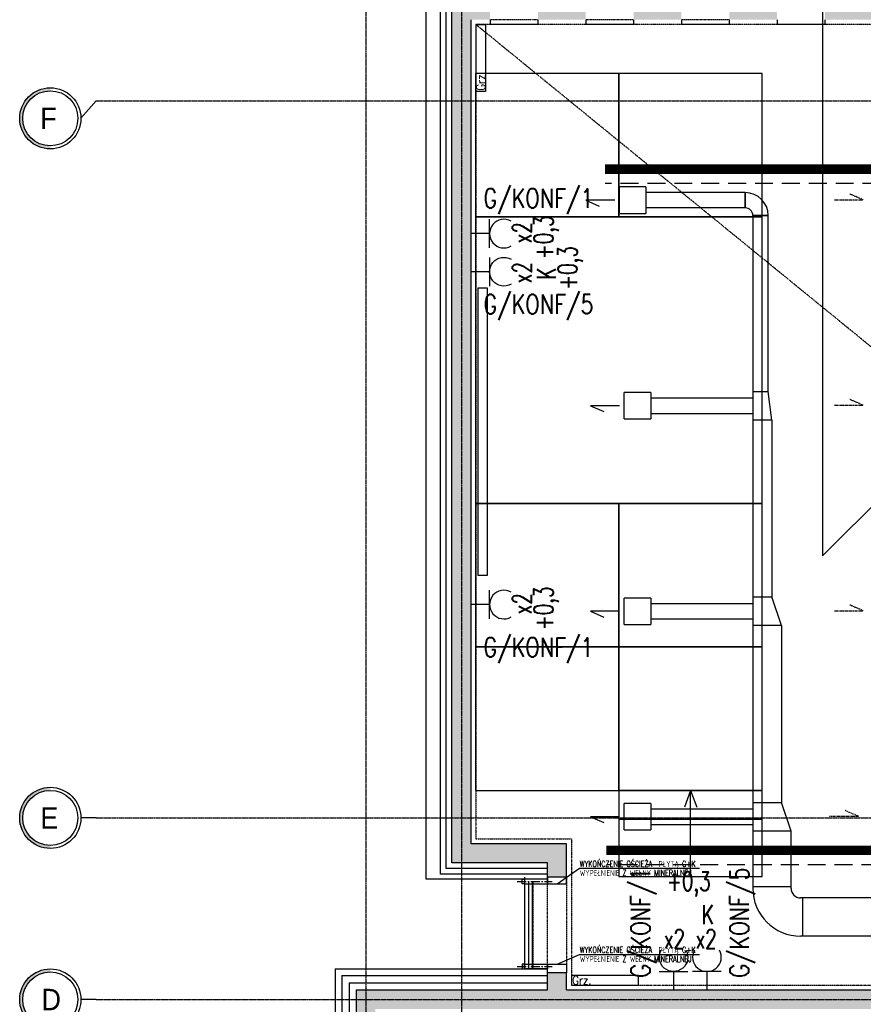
# Model space of a CAD drawing. Extents: x -7228 to 74941, y -112898 to 85621.
# Tile 91 of 256: x 50446 to 51328, y -56214 to -55184. Entities that reach past the tile are written whole.
import ezdxf
from ezdxf.enums import TextEntityAlignment as Align

# ---------------------------------------------------------------- set-up
doc = ezdxf.new("R2010")
doc.units = 0
for name, pattern in [('CENTER', [2, 1.25, -0.25, 0.25, -0.25]), ('CENTER2', [28.575, 19.05, -3.175, 3.175, -3.175]), ('DASHDOT', [1, 0.5, -0.25, 0, -0.25]), ('DASHED', [0.75, 0.5, -0.25]), ('DASHED2', [0.375, 0.25, -0.125]), ('DIVIDE', [31.75, 12.7, -6.35, 0, -6.35, 0, -6.35])]:
    doc.linetypes.add(name, pattern=pattern)
doc.layers.get('0').update_dxf_attribs({"color": 101, "linetype": 'CONTINUOUS'})
for name, color, linetype in [('E35', 6, 'CONTINUOUS'), ('E50', 3, 'CONTINUOUS'), ('E50kor', 3, 'CONTINUOUS'), ('Ins-co', 2, 'CONTINUOUS'), ('Ins-went', 141, 'CONTINUOUS'), ('Okn---okna', 5, 'CONTINUOUS'), ('Os-osie glowne', 1, 'CENTER'), ('Os-osie-opis', 16, 'CONTINUOUS'), ('Sc-beton', 7, 'CONTINUOUS'), ('Sc-beton-hatch', 86, 'CONTINUOUS'), ('Sc-drewno', 22, 'CONTINUOUS'), ('Sc-izolacja term-styropian', 151, 'STYROPIAN-KA'), ('Sc-kamien', 31, 'CONTINUOUS'), ('Sc-nadproza kon', 5, 'DASHED2'), ('Sc-silikat', 61, 'CONTINUOUS'), ('Sc-systemowe', 150, 'CONTINUOUS'), ('Sch-opis', 51, 'CONTINUOUS'), ('Suf-widok', 8, 'CONTINUOUS'), ('Wyp-meble', 155, 'CONTINUOUS')]:
    doc.layers.add(name, color=color, linetype=linetype)
doc.styles.add('dwg_opis duży', font='ARIAL.TTF', dxfattribs={"width": 0.9})
doc.styles.add('ROMANS', font='romans', dxfattribs={"width": 0.85})
doc.linetypes.add('BATTING', pattern='A,0.0001,-0.1,[134,ltypeshp.shx,S=0.1,R=0,X=-0.1,Y=0],-0.2,[134,ltypeshp.shx,S=0.1,R=180,X=0.1,Y=0],-0.1', length=0.4001)
doc.linetypes.add('STYROPIAN-KA', pattern='A,0.0001,-0.1,[135,ltypeshp.shx,S=0.1,R=0,X=-0.1,Y=0],0,[135,ltypeshp.shx,S=0.1,R=180,X=0.1,Y=0],-0.1', length=0.2001)

# ---------------------------------------------------------------- blocks, each defined once
blk = doc.blocks.new('_opis_osi')
blk.add_hatch(color=256).paths.add_polyline_path([(32, -32), (28.8, -32, -1), (-28.8, -32), (-32, -32, 1)])
for radius in [32, 28.8]:
    blk.add_circle((0, -32), radius)
at = {"style": 'dwg_opis duży', "width": 0.9}
blk.add_attdef('AXNAMEV', text='', height=22.4, rotation=90, dxfattribs=at).set_placement((0, -32), align=Align.MIDDLE_CENTER)
blk = doc.blocks.new('_gdfjjjjjjjjjjjjjjjjj')
at = {"linetype": 'CENTER2', "ltscale": 0.5}
blk.add_line((-31.8, 0), (4.8, 0), dxfattribs=at)
at = {"ltscale": 2, "flags": 128}
for points in [[(-24, -2.5), (-26.5, -2.5), (-26.5, 2.5), (-24, 2.5), (-24, -2.5)], [(-24, -2.5), (0, -2.5), (0, 2.5), (-24, 2.5)]]:
    blk.add_lwpolyline(points, dxfattribs=at)
blk = doc.blocks.new('_fkjshkjhkjh')
at = {"layer": 'Ins-went', "ltscale": 2}
for p, q in [((265.2, 1157.3), (265.2, 1185)), ((292.9, 1185), (265.2, 1185)), ((292.9, 1185), (292.9, 1157.3)), ((396.7, 1179.1), (396.7, 1163.1)), ((396.7, 1163.1), (396.7, 1179.1)), ((265.2, 1157.3), (292.9, 1157.3)), ((420.7, 1155.1), (404.7, 1155.1)), ((404.7, 1155.1), (420.7, 1155.1)), ((270.2, 942.3), (270.2, 970)), ((297.9, 970), (270.2, 970)), ((297.9, 970), (297.9, 942.3)), ((404.7, 971.1), (420.7, 971.1)), ((424.7, 941.1), (420.7, 971.1)), ((404.7, 964.1), (297.9, 964.1)), ((297.9, 948.1), (404.7, 948.1)), ((270.2, 942.3), (297.9, 942.3)), ((424.7, 941.1), (404.7, 941.1)), ((270.2, 727.3), (270.2, 755)), ((297.9, 755), (270.2, 755)), ((297.9, 755), (297.9, 727.3)), ((404.7, 756.1), (424.7, 756.1)), ((434.7, 726.1), (424.7, 756.1)), ((404.7, 749.1), (297.9, 749.1)), ((297.9, 733.1), (404.7, 733.1)), ((270.2, 727.3), (297.9, 727.3)), ((434.7, 726.1), (404.7, 726.1)), ((270.2, 512.4), (270.2, 540.1)), ((297.9, 540.1), (270.2, 540.1)), ((297.9, 540.1), (297.9, 512.4)), ((404.7, 541.2), (434.7, 541.2)), ((444.7, 511.2), (434.7, 541.2)), ((404.7, 534.2), (297.9, 534.2)), ((297.9, 518.2), (404.7, 518.2)), ((270.2, 512.4), (297.9, 512.4)), ((444.7, 511.2), (404.7, 511.2)), ((404.7, 453.3), (444.7, 453.3)), ((459.7, 441.3), (454.7, 441.3)), ((456.7, 441.3), (456.7, 401.3)), ((1777.2, 441.3), (459.7, 441.3)), ((459.7, 401.3), (454.7, 401.3)), ((896.4, 401.3), (459.7, 401.3))]:
    blk.add_line(p, q, dxfattribs=at)
for points in [[(260.2, 1171.1), (230, 1171.1), (244, 1165.1)], [(404.7, 1155.1), (404.7, 451.3)], [(420.7, 971.1), (420.7, 1155.1)], [(265.2, 956.1), (235, 956.1), (249, 950.1)], [(424.7, 941.1), (424.7, 756.1)], [(265.2, 741.1), (235, 741.1), (249, 735.1)], [(434.7, 726.1), (434.7, 541.2)], [(265.2, 526.2), (235, 526.2), (249, 520.2)], [(444.7, 451.3), (444.7, 511.2)]]:
    blk.add_lwpolyline(points, dxfattribs=at)
for centre, radius, start, end in [((396.7, 1155.1), 24, 0, 90), ((396.7, 1155.1), 8, 0, 90), ((454.7, 451.3), 50, 180, 270), ((454.7, 451.3), 10, 180, 270)]:
    blk.add_arc(centre, radius, start, end, dxfattribs=at)
for points in [[(396.7, 1179.1), (292.9, 1179.1)], [(396.7, 1163.1), (292.9, 1163.1)]]:
    blk.add_spline(points, degree=3, dxfattribs=at)
blk = doc.blocks.new('A$C59F8734F')
at = {"layer": 'Wyp-meble'}
for p, q in [((349.6, 563.8), (343.1, 546.3)), ((349.6, 473.8), (349.6, 563.8)), ((349.6, 563.8), (356.3, 546.4))]:
    blk.add_line(p, q, dxfattribs=at)
for points in [[(124.6, 1163.8), (274.6, 1163.8), (274.6, 1313.8), (124.6, 1313.8)], [(274.6, 1163.8), (424.6, 1163.8), (424.6, 1313.8), (274.6, 1313.8)], [(124.6, 863.8), (424.6, 863.8), (424.6, 1163.8), (124.6, 1163.8)], [(127.2, 789), (137.2, 789), (137.2, 1089), (127.2, 1089)], [(124.6, 713.8), (274.6, 713.8), (274.6, 863.8), (124.6, 863.8)], [(274.6, 713.8), (424.6, 713.8), (424.6, 863.8), (274.6, 863.8)], [(124.6, 563.8), (274.6, 563.8), (274.6, 713.8), (124.6, 713.8)], [(274.6, 563.8), (424.6, 563.8), (424.6, 713.8), (274.6, 713.8)], [(274.6, 533.8), (424.6, 533.8), (424.6, 563.8), (274.6, 563.8)], [(274.6, 503.8), (424.6, 503.8), (424.6, 533.8), (274.6, 533.8)], [(274.6, 473.8), (424.6, 473.8), (424.6, 503.8), (274.6, 503.8)]]:
    blk.add_lwpolyline(points, close=True, dxfattribs=at)
blk = doc.blocks.new('g2')
at = {"layer": 'E35'}
blk.add_line((15, 19.3), (-15, 19.3), dxfattribs=at)
blk.add_arc((0, 34.3), 15, 150, 30, dxfattribs=at)
at = {"layer": 'E50'}
blk.add_line((0, 19.3), (0, 0), dxfattribs=at)

msp = doc.modelspace()

# ---------------------------------------------------------------- hatches: boundary and pattern name
at = {"layer": 'Sc-beton-hatch'}
h = msp.add_hatch(dxfattribs=at)
h.set_pattern_fill('ANSI33', color=256, style=0)
h.paths.add_polyline_path([(51487.547, -51608.711), (51427.547, -51608.711), (51427.547, -51668.711), (51447.547, -51668.711), (51447.547, -51628.711), (51487.547, -51628.711)])
h.paths.add_polyline_path([(51822.547, -51608.711), (51722.547, -51608.711), (51722.547, -51628.711), (51762.547, -51628.711), (51762.547, -52190.711), (51782.547, -52190.711), (51782.547, -52038.711), (52169.547, -52038.711), (52169.547, -52018.711), (51782.547, -52018.711), (51782.547, -51628.711), (51822.547, -51628.711)])
h.paths.add_polyline_path([(51447.547, -51939.711), (51427.547, -51939.711), (51427.547, -52039.711), (51447.547, -52039.711)])
h.paths.add_polyline_path([(52347.547, -51608.711), (52268.547, -51608.711), (52268.547, -51628.711), (52347.547, -51628.711)])
h.paths.add_polyline_path([(52787.547, -51608.711), (52687.547, -51608.711), (52687.547, -51628.711), (52727.547, -51628.711), (52727.547, -51827.711), (52747.547, -51827.711), (52747.547, -51628.711), (52787.547, -51628.711)])
h.paths.add_polyline_path([(52807.547, -52018.711), (52747.547, -52018.711), (52747.547, -51927.711), (52727.547, -51927.711), (52727.547, -52018.711), (52599.485, -52018.711), (52599.485, -52038.711), (52807.547, -52038.711)])
h.paths.add_polyline_path([(52499.485, -52018.711), (52269.547, -52018.711), (52269.547, -52038.711), (52499.485, -52038.711)])
h.paths.add_polyline_path([(52747.547, -52350.711), (52712.547, -52350.711), (52712.547, -52385.711), (52747.547, -52385.711)])
h.paths.add_polyline_path([(53417.547, -51508.711), (53397.547, -51508.711), (53397.547, -51608.711), (53347.547, -51608.711), (53347.547, -51628.711), (53397.547, -51628.711), (53397.547, -52018.711), (52907.547, -52018.711), (52907.547, -52038.711), (53397.547, -52038.711), (53397.547, -52438.711), (53417.547, -52438.711)])
h.paths.add_polyline_path([(53439.547, -51508.711), (53419.547, -51508.711), (53419.547, -52278.711), (53439.547, -52278.711)])
h.paths.add_polyline_path([(53417.547, -52708.711), (53397.547, -52708.711), (53397.547, -52778.711), (53417.547, -52778.711)])
h.paths.add_polyline_path([(53417.547, -52858.711), (53397.547, -52858.711), (53397.547, -53008.711), (52967.547, -53008.711), (52967.547, -53028.711), (53397.547, -53028.711), (53397.547, -53068.711), (53417.547, -53068.711)])
h.paths.add_polyline_path([(53417.547, -53168.711), (53397.547, -53168.711), (53397.547, -53208.711), (53417.547, -53208.711)])
h.paths.add_polyline_path([(53417.547, -53308.711), (53397.547, -53308.711), (53397.547, -53573.711), (53417.547, -53573.711)])
h.paths.add_polyline_path([(52747.547, -53008.711), (52727.547, -53008.711), (52727.547, -53028.711), (52727.547, -53323.711), (52707.547, -53323.711), (52707.547, -53343.711), (52747.547, -53343.711)])
h.paths.add_polyline_path([(52727.547, -53008.711), (52707.547, -53008.711), (52707.547, -53028.711), (52727.547, -53028.711)], flags=16)
h.paths.add_polyline_path([(52573.547, -53323.711), (52520.547, -53323.711), (52520.547, -53028.711), (52505.547, -53028.711), (52505.547, -53323.711), (52485.547, -53323.711), (52485.547, -53343.711), (52573.547, -53343.711)])
h.paths.add_polyline_path([(52573.547, -53008.711), (52485.547, -53008.711), (52485.547, -53028.711), (52573.547, -53028.711)])
h.paths.add_polyline_path([(52351.547, -53008.711), (52298.547, -53008.711), (52298.547, -53028.711), (52351.547, -53028.711)], flags=17)
h.paths.add_polyline_path([(52298.547, -53008.711), (51987.547, -53008.711), (51987.547, -52350.711), (51900.047, -52350.711), (51900.047, -52370.711), (51967.547, -52370.711), (51967.547, -53008.711), (51447.547, -53008.711), (51447.547, -52968.711), (51427.547, -52968.711), (51427.547, -53068.711), (51447.547, -53068.711), (51447.547, -53028.711), (51967.547, -53028.711), (51967.547, -53538.711), (51987.547, -53538.711), (51987.547, -53028.711), (52278.547, -53028.711), (52278.547, -53343.711), (52298.547, -53343.711), (52351.547, -53343.711), (52351.547, -53323.711), (52298.547, -53323.711)])
h.paths.add_polyline_path([(51800.047, -52350.711), (51782.547, -52350.711), (51782.547, -52345.711), (51762.547, -52345.711), (51762.547, -52350.711), (51447.547, -52350.711), (51447.547, -52330.711), (51427.547, -52330.711), (51427.547, -52568.711), (51447.547, -52568.711), (51447.547, -52370.711), (51800.047, -52370.711)])
h.paths.add_polyline_path([(51447.547, -52718.711), (51427.547, -52718.711), (51427.547, -52818.711), (51447.547, -52818.711)])
h.paths.add_polyline_path([(51447.547, -53218.711), (51427.547, -53218.711), (51427.547, -53415.711), (51447.547, -53415.711)], flags=17)
h.paths.add_polyline_path([(51447.547, -53505.711), (51427.547, -53505.711), (51427.547, -53548.711), (51447.547, -53548.711)])
h.paths.add_polyline_path([(52024.547, -53758.711), (51447.547, -53758.711), (51447.547, -53698.711), (51427.547, -53698.711), (51427.547, -53778.711), (52024.547, -53778.711)])
h.paths.add_polyline_path([(52787.547, -53758.711), (52174.547, -53758.711), (52174.547, -53778.711), (52727.547, -53778.711), (52727.547, -54010.711), (52747.547, -54010.711), (52747.547, -53778.711), (52787.547, -53778.711)])
h.paths.add_polyline_path([(53025.547, -53758.711), (52922.547, -53758.711), (52922.547, -53778.711), (53025.547, -53778.711)])
h.paths.add_polyline_path([(53244.547, -53758.711), (53150.547, -53758.711), (53150.547, -53778.711), (53244.547, -53778.711)])
h.paths.add_polyline_path([(53417.547, -53723.711), (53397.547, -53723.711), (53397.547, -53758.711), (53349.547, -53758.711), (53349.547, -53778.711), (53397.547, -53778.711), (53397.547, -54383.711), (53417.547, -54383.711)])
h.paths.add_polyline_path([(52747.547, -54110.711), (52727.547, -54110.711), (52727.547, -54305.711), (52747.547, -54305.711)])
h.paths.add_polyline_path([(52747.547, -54405.711), (52727.547, -54405.711), (52727.547, -54508.711), (52314.153, -54508.711, -0.15510336), (52317.392, -54518.903, -0.14834739), (52314.417, -54528.711), (52727.547, -54528.711), (52727.547, -54588.711), (52747.547, -54588.711)])
h.paths.add_polyline_path([(52314.153, -54508.711), (52312.287, -54508.711), (52312.287, -54528.711), (52314.417, -54528.711, 0.14834739), (52317.392, -54518.903, 0.15510336)])
h.paths.add_polyline_path([(52287.287, -54508.711), (52285.327, -54508.711, 0.15510336), (52282.087, -54518.903, 0.14834739), (52285.062, -54528.711), (52287.287, -54528.711)])
h.paths.add_polyline_path([(52285.327, -54508.711), (52218.547, -54508.711), (52218.547, -54528.711), (52285.062, -54528.711, -0.14834739), (52282.087, -54518.903, -0.15510336)])
h.paths.add_polyline_path([(51997.547, -54508.711), (51987.547, -54508.711), (51947.547, -54508.711), (51947.547, -54533.711), (51987.547, -54533.711), (51997.547, -54533.711)])
h.paths.add_polyline_path([(51507.547, -54508.711), (51427.547, -54508.711), (51427.547, -54528.711), (51507.547, -54528.711)])
h.paths.add_polyline_path([(51547.547, -55013.711), (51527.547, -55013.711), (51527.547, -55046.711), (51547.547, -55046.711)])
h.paths.add_polyline_path([(52790.547, -55158.711), (52747.547, -55158.711), (52747.547, -55068.711), (52727.547, -55068.711), (52727.547, -55158.711), (51547.547, -55158.711), (51547.547, -55143.711), (51527.547, -55143.711), (51527.547, -55158.711), (51287.547, -55158.711), (51287.547, -55183.711), (52790.547, -55183.711)])
h.paths.add_polyline_path([(51237.547, -55158.711), (51187.547, -55158.711), (51187.547, -55183.711), (51237.547, -55183.711)])
h.paths.add_polyline_path([(51137.547, -55158.711), (51087.547, -55158.711), (51087.547, -55183.711), (51137.547, -55183.711)])
h.paths.add_polyline_path([(51037.547, -55158.711), (50987.547, -55158.711), (50987.547, -55183.711), (51037.547, -55183.711)])
h.paths.add_polyline_path([(50937.547, -55158.711), (50897.547, -55158.711), (50897.547, -56065.711), (50997.547, -56065.711), (50997.547, -56080.711), (51017.547, -56080.711), (51017.547, -56045.711), (50917.547, -56045.711), (50917.547, -55183.711), (50937.547, -55183.711)])
h.paths.add_polyline_path([(51602.547, -56198.711), (51017.547, -56198.711), (51017.547, -56180.711), (50997.547, -56180.711), (50997.547, -56198.711), (50797.547, -56198.711), (50797.547, -56553.711), (51527.547, -56553.711), (51527.547, -56593.711), (51547.547, -56593.711), (51547.547, -56553.711), (51599.547, -56553.711), (51599.547, -56533.711), (51547.547, -56533.711), (51547.547, -56378.711), (51527.547, -56378.711), (51527.547, -56533.711), (50817.547, -56533.711), (50817.547, -56218.711), (51527.547, -56218.711), (51527.547, -56228.711), (51547.547, -56228.711), (51547.547, -56218.711), (51602.547, -56218.711)])
h.paths.add_polyline_path([(52327.547, -56533.711), (51827.547, -56533.711), (51827.547, -56445.711), (51807.547, -56445.711), (51807.547, -56533.711), (51754.547, -56533.711), (51754.547, -56553.711), (51807.547, -56553.711), (51807.547, -56593.711), (51827.547, -56593.711), (51827.547, -56553.711), (52327.547, -56553.711)])
h.paths.add_polyline_path([(52507.547, -56198.711), (51752.547, -56198.711), (51752.547, -56218.711), (52507.547, -56218.711)])
h.paths.add_polyline_path([(52794.547, -56533.711), (52747.547, -56533.711), (52747.547, -56419.211), (52727.547, -56419.211), (52727.547, -56533.711), (52607.547, -56533.711), (52607.547, -56553.711), (52794.547, -56553.711)])
h.paths.add_polyline_path([(52819.547, -56528.711), (52794.547, -56528.711), (52794.547, -56553.711), (52819.547, -56553.711)])
h.paths.add_polyline_path([(52747.547, -55693.711), (52727.547, -55693.711), (52727.547, -56289.211), (52747.547, -56289.211)])
h.paths.add_polyline_path([(52970.047, -56528.711), (52945.047, -56528.711), (52945.047, -56553.711), (52970.047, -56553.711)])
h.paths.add_polyline_path([(53120.047, -56528.711), (53095.047, -56528.711), (53095.047, -56553.711), (53120.047, -56553.711)])
h.paths.add_polyline_path([(53270.047, -56528.711), (53245.047, -56528.711), (53245.047, -56553.711), (53270.047, -56553.711)])
h.paths.add_polyline_path([(53382.547, -56533.711), (53337.547, -56533.711), (53337.547, -56553.711), (53382.547, -56553.711)])
h.paths.add_polyline_path([(53417.547, -56518.711), (53382.547, -56518.711), (53382.547, -56553.711), (53417.547, -56553.711)])
h.paths.add_polyline_path([(53417.547, -56456.711), (53397.547, -56456.711), (53397.547, -56518.711), (53417.547, -56518.711)])
h.paths.add_polyline_path([(53417.547, -56381.211), (53392.547, -56381.211), (53392.547, -56406.211), (53417.547, -56406.211)])
h.paths.add_polyline_path([(53417.547, -56231.211), (53392.547, -56231.211), (53392.547, -56256.211), (53417.547, -56256.211)])
h.paths.add_polyline_path([(53417.547, -56081.211), (53392.547, -56081.211), (53392.547, -56106.211), (53417.547, -56106.211)])
h.paths.add_polyline_path([(53417.547, -55931.211), (53392.547, -55931.211), (53392.547, -55956.211), (53417.547, -55956.211)])
h.paths.add_polyline_path([(53417.547, -55806.211), (53397.547, -55806.211), (53397.547, -55826.211), (53417.547, -55826.211)])
h.paths.add_polyline_path([(53417.547, -55781.211), (53392.547, -55781.211), (53392.547, -55806.211), (53417.547, -55806.211)])
h.paths.add_polyline_path([(53417.547, -55598.711), (53397.547, -55598.711), (53397.547, -55781.211), (53417.547, -55781.211)])
h.paths.add_polyline_path([(53417.547, -55398.711), (53382.547, -55398.711), (53382.547, -55363.711), (53362.547, -55363.711), (53362.547, -55418.711), (53397.547, -55418.711), (53397.547, -55448.711), (53417.547, -55448.711)])
h.paths.add_polyline_path([(53382.547, -55103.211), (53362.547, -55103.211), (53362.547, -55158.711), (52925.547, -55158.711), (52925.547, -55183.711), (53362.547, -55183.711), (53362.547, -55213.711), (53382.547, -55213.711), (53382.547, -55183.711)])
h.paths.add_polyline_path([(52747.547, -54693.711), (52727.547, -54693.711), (52727.547, -54918.711), (52747.547, -54918.711)])
h.paths.add_polyline_path([(53382.547, -54696.711), (53417.547, -54696.711), (53417.547, -54653.711), (53397.547, -54653.711), (53397.547, -54676.711), (53362.547, -54676.711), (53362.547, -54983.211), (53382.547, -54983.211)])
h.paths.add_polyline_path([(53417.547, -54483.711), (53397.547, -54483.711), (53397.547, -54553.711), (53417.547, -54553.711)])

# ---------------------------------------------------------------- linework, layer by layer
at = {"layer": 'E35'}
for p in [(51285.076, -53854.606), (53008.047, -54021.711)]:
    msp.add_line(p, (51285.076, -55744.682), dxfattribs=at)
at = {"layer": 'E50kor', "linetype": 'DASHED2', "ltscale": 75}
for p, q in [((52555.162, -55355.101), (51057.785, -55355.101)), ((52357.122, -56067.687), (51059.079, -56067.687))]:
    msp.add_line(p, q, dxfattribs=at)
at = {"layer": 'E50kor', "const_width": 10}
for points in [[(52555.162, -55340.101), (51057.785, -55340.101)], [(52342.122, -55340.101), (52342.122, -56052.687), (51059.079, -56052.687)]]:
    msp.add_lwpolyline(points, dxfattribs=at)
at = {"layer": 'Ins-co'}
for points in [[(50922.767, -55188.899), (50932.767, -55188.899), (50932.767, -55258.899), (50922.767, -55258.899)], [(51022.715, -56183.556), (51022.715, -56193.556), (51092.715, -56193.556), (51092.715, -56183.556)]]:
    msp.add_lwpolyline(points, close=True, dxfattribs=at)
at = {"layer": 'Ins-went', "linetype": 'DASHED', "ltscale": 2}
for points in [[(51297.523, -55372.17), (51327.761, -55372.17), (51313.747, -55366.147)], [(51297.523, -55587.055), (51327.761, -55587.055), (51313.747, -55581.033)], [(51297.523, -55802.055), (51327.761, -55802.055), (51313.747, -55796.033)], [(51292.523, -56017.055), (51322.761, -56017.055), (51308.747, -56011.033)]]:
    msp.add_lwpolyline(points, dxfattribs=at)
at = {"layer": 'Okn---okna'}
for points in [[(50937.547, -55183.711), (50937.547, -55188.711)], [(50987.547, -55183.711), (50987.547, -55188.711)], [(51037.547, -55183.711), (51037.547, -55188.711)], [(51087.547, -55183.711), (51087.547, -55188.711)], [(51137.547, -55183.711), (51137.547, -55188.711)], [(51187.547, -55183.711), (51187.547, -55188.711)], [(51237.547, -55183.711), (51237.547, -55188.711)], [(51287.547, -55183.711), (51287.547, -55188.711)], [(50987.547, -55188.711), (50937.547, -55188.711)], [(51087.547, -55188.711), (51037.547, -55188.711)], [(51187.547, -55188.711), (51137.547, -55188.711)], [(51287.547, -55188.711), (51237.547, -55188.711)]]:
    msp.add_lwpolyline(points, dxfattribs=at)
at = {"layer": 'Os-osie glowne'}
for points in [[(50807.547, -51086.711), (50807.547, -57063.711)], [(50907.547, -51086.711), (50907.547, -57063.711)], [(50525.547, -55268.711), (62792.547, -55268.711)], [(50525.547, -56018.711), (62792.547, -56018.711)], [(50525.547, -56208.711), (62792.547, -56208.711)]]:
    msp.add_lwpolyline(points, dxfattribs=at)
at = {"layer": 'Os-osie-opis'}
for points in [[(50509.547, -55286.871), (50525.547, -55268.711)], [(50525.547, -56018.711), (50509.547, -56018.711)], [(50525.547, -56208.711), (50509.547, -56208.711)]]:
    msp.add_lwpolyline(points, dxfattribs=at)
at = {"layer": 'Sc-beton'}
for p, q in [((51017.547, -56045.711), (50917.547, -56045.711)), ((51017.547, -56080.711), (51017.547, -56045.711)), ((50997.547, -56065.711), (50897.547, -56065.711)), ((50997.547, -56080.711), (50997.547, -56065.711)), ((50997.547, -56198.711), (50997.547, -56180.711)), ((51017.547, -56198.711), (51017.547, -56180.711))]:
    msp.add_line(p, q, dxfattribs=at)
for points in [[(50897.547, -56065.711), (50897.547, -55158.711)], [(50917.547, -56045.711), (50917.547, -55183.711)], [(51017.547, -56080.711), (50997.547, -56080.711)], [(51017.547, -56180.711), (50997.547, -56180.711)], [(50797.547, -56198.711), (50997.547, -56198.711)], [(50797.547, -56198.711), (50797.547, -56553.711)], [(51017.547, -56198.711), (51602.547, -56198.711)]]:
    msp.add_lwpolyline(points, dxfattribs=at)
at = {"layer": 'Sc-drewno'}
msp.add_line((50997.547, -56082.711), (50870.547, -56082.711), dxfattribs=at)
msp.add_lwpolyline([(50870.547, -56082.711), (50870.547, -55131.711)], dxfattribs=at)
at = {"layer": 'Sc-izolacja term-styropian', "linetype": 'BATTING', "ltscale": 0.3}
msp.add_line((50997.547, -56071.711), (50891.547, -56071.711), dxfattribs=at)
at = {"layer": 'Sc-izolacja term-styropian', "linetype": 'ByBlock'}
msp.add_line((50997.547, -56077.711), (50885.547, -56077.711), dxfattribs=at)
for points in [[(50885.547, -56077.711), (50885.547, -55146.711)], [(50782.547, -56183.711), (50782.547, -56568.711)], [(50782.547, -56183.711), (50997.547, -56183.711)]]:
    msp.add_lwpolyline(points, dxfattribs=at)
at = {"layer": 'Sc-izolacja term-styropian', "linetype": 'BATTING', "ltscale": 0.3}
msp.add_lwpolyline([(50891.547, -56071.711), (50891.547, -55152.924)], dxfattribs=at)
at = {"layer": 'Sc-izolacja term-styropian', "linetype": 'BATTING', "ltscale": 0.35}
for points in [[(50790.047, -56191.211), (50790.047, -56561.211)], [(50790.047, -56191.211), (50997.547, -56191.211)]]:
    msp.add_lwpolyline(points, dxfattribs=at)
at = {"layer": 'Sc-kamien'}
for points in [[(50775.547, -56176.711), (50775.547, -56575.711)], [(50775.547, -56176.711), (50997.547, -56176.711)]]:
    msp.add_lwpolyline(points, dxfattribs=at)
at = {"layer": 'Sc-nadproza kon', "linetype": 'DASHDOT', "ltscale": 0.5}
for points in [[(50987.547, -55183.711), (50937.547, -55183.711)], [(51087.547, -55183.711), (51037.547, -55183.711)], [(51187.547, -55183.711), (51137.547, -55183.711)], [(50997.547, -56180.711), (50997.547, -56080.711)], [(51017.547, -56080.711), (51017.547, -56180.711)], [(50982.547, -56175.711), (50982.547, -56085.711)]]:
    msp.add_lwpolyline(points, dxfattribs=at)
at = {"layer": 'Sc-silikat'}
for points in [[(50997.547, -56080.711), (50997.547, -56087.711), (51017.547, -56087.711), (51017.547, -56080.711)], [(50997.547, -56180.711), (50997.547, -56171.711), (51017.547, -56171.711), (51017.547, -56180.711)]]:
    msp.add_lwpolyline(points, dxfattribs=at)
at = {"layer": 'Sc-systemowe', "ltscale": 2}
for points in [[(50973.547, -56080.711), (50973.547, -56175.711)], [(50977.547, -56085.711), (50977.547, -56175.711)], [(50981.547, -56085.711), (50981.547, -56175.711)]]:
    msp.add_lwpolyline(points, dxfattribs=at)
at = {"layer": 'Sch-opis'}
for points in [[(51007.547, -56087.711), (51031.048, -56071.467)], [(51031.048, -56071.467), (51156.626, -56071.467)], [(51007.547, -56171.711), (51031.048, -56161.447)], [(51031.048, -56161.447), (51156.626, -56161.447)]]:
    msp.add_lwpolyline(points, dxfattribs=at)
at = {"layer": 'Suf-widok', "linetype": 'DIVIDE', "ltscale": 0.02}
msp.add_lwpolyline([(52154.547, -56193.711), (50922.547, -55188.711)], dxfattribs=at)
msp.add_lwpolyline([(52154.547, -55188.711), (50922.547, -55188.711), (50922.547, -56040.711), (51022.547, -56040.711), (51022.547, -56193.711), (52154.547, -56193.711)], close=True, dxfattribs=at)

# ---------------------------------------------------------------- block references
for name, p in [('A$C59F8734F', (50797.547, -56553.711)), ('_fkjshkjhkjh', (50807.547, -56543.711))]:
    msp.add_blockref(name, p)
at = {"layer": 'E35', "rotation": 269.9999999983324}
for p in [(50917.547, -55407.437), (50917.547, -55795.519)]:
    msp.add_blockref('g2', p, dxfattribs=at)
at = {"layer": 'E35', "xscale": -1, "rotation": 270.0000000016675}
msp.add_blockref('g2', (50917.547, -55447.32), dxfattribs=at)
at = {"layer": 'E35', "xscale": -1}
msp.add_blockref('g2', (51129.28, -56198.711), dxfattribs=at)
at = {"layer": 'E35'}
msp.add_blockref('g2', (51164.222, -56198.711), dxfattribs=at)
at = {"layer": 'Os-osie-opis'}
ref = msp.add_blockref('_opis_osi', (50509.547, -55286.871), dxfattribs=dict(at, rotation=270))
ref.add_attrib('AXNAMEV', 'F', dxfattribs={"layer": '0', "height": 22.4, "style": 'dwg_opis duży', "width": 0.9}).set_placement((50475.54, -55286.871), align=Align.MIDDLE_CENTER)
ref = msp.add_blockref('_opis_osi', (50509.547, -56018.711), dxfattribs=dict(at, rotation=270))
ref.add_attrib('AXNAMEV', 'E', dxfattribs={"layer": '0', "height": 22.4, "style": 'dwg_opis duży', "width": 0.9}).set_placement((50476.489, -56018.711), align=Align.MIDDLE_CENTER)
ref = msp.add_blockref('_opis_osi', (50509.547, -56208.711), dxfattribs=dict(at, rotation=270))
ref.add_attrib('AXNAMEV', 'D', dxfattribs={"layer": '0', "height": 22.4, "style": 'dwg_opis duży', "width": 0.9}).set_placement((50478.538, -56208.711), align=Align.MIDDLE_CENTER)
at = {"layer": 'Sc-systemowe', "ltscale": 2}
msp.add_blockref('_gdfjjjjjjjjjjjjjjjjj', (50997.547, -56085.211), dxfattribs=at)
at = {"layer": 'Sc-systemowe', "ltscale": 2, "xscale": -1, "rotation": 180}
msp.add_blockref('_gdfjjjjjjjjjjjjjjjjj', (50997.547, -56174.211), dxfattribs=at)

# ---------------------------------------------------------------- texts
at = {"layer": 'E35', "style": 'ROMANS'}
for s, rotation, width, p in [('G/KONF/1', 360, 0.8, (50988.05, -55371.981)), ('x2', 90, 0.7, (50970.88, -55406.506)), ('+0,3', 90, 0.7, (50996.37, -55411.389)), ('+0,3', 90, 0.7, (51021.41, -55443.368)), ('x2', 90, 0.7, (50970.88, -55448.251)), ('K', 90, 0.7, (50996.37, -55449.073)), ('+0,3', 90, 0.7, (50996.37, -55799.472)), ('x2', 90, 0.7, (50970.88, -55794.588)), ('G/KONF/1', 360, 0.8, (50988.05, -55841.654)), ('G/KONF/1', 90, 0.8, (51096.182, -56128.208)), ('+0,3', 0, 0.7, (51145.283, -56088.073)), ('G/KONF/5', 90, 0.8, (51199.545, -56128.208)), ('K', 360, 0.7, (51165.058, -56119.888)), ('x2', 0, 0.7, (51130.211, -56145.378)), ('x2', 360, 0.7, (51163.29, -56145.378))]:
    msp.add_text(s, height=20, rotation=rotation, dxfattribs=dict(at, width=width)).set_placement(p, align=Align.MIDDLE)
at = {"layer": 'E35', "style": 'ROMANS', "width": 0.8}
msp.add_text('G/KONF/5', height=20, dxfattribs=at).set_placement((50988.05, -55482.776), align=Align.MIDDLE)
at = {"layer": 'Ins-co', "insert": (50923.269, -55237.883), "char_height": 9, "width": 203.76147, "attachment_point": 3, "rotation": 90, "style": 'ROMANS'}
msp.add_mtext('Grz.', dxfattribs=at)
at = {"layer": 'Ins-co', "insert": (51043.493, -56184.073), "char_height": 9, "width": 203.76147, "attachment_point": 3, "style": 'ROMANS'}
msp.add_mtext('Grz.', dxfattribs=at)
at = {"layer": 'Sch-opis', "style": 'ROMANS', "width": 0.7}
for s, p in [('WYKOŃCZENIE OŚCIEŻA  PŁYTĄ G+K', (51031.339, -56070.02)), ('WYPEŁNIENIE Z WEŁNY MINERALNEJ', (51031.339, -56079.48)), ('WYKOŃCZENIE OŚCIEŻA  PŁYTĄ G+K', (51031.339, -56160)), ('WYPEŁNIENIE Z WEŁNY MINERALNEJ', (51031.339, -56169.461))]:
    msp.add_text(s, height=6.3, dxfattribs=at).set_placement(p)

doc.saveas('drawing.dxf')
